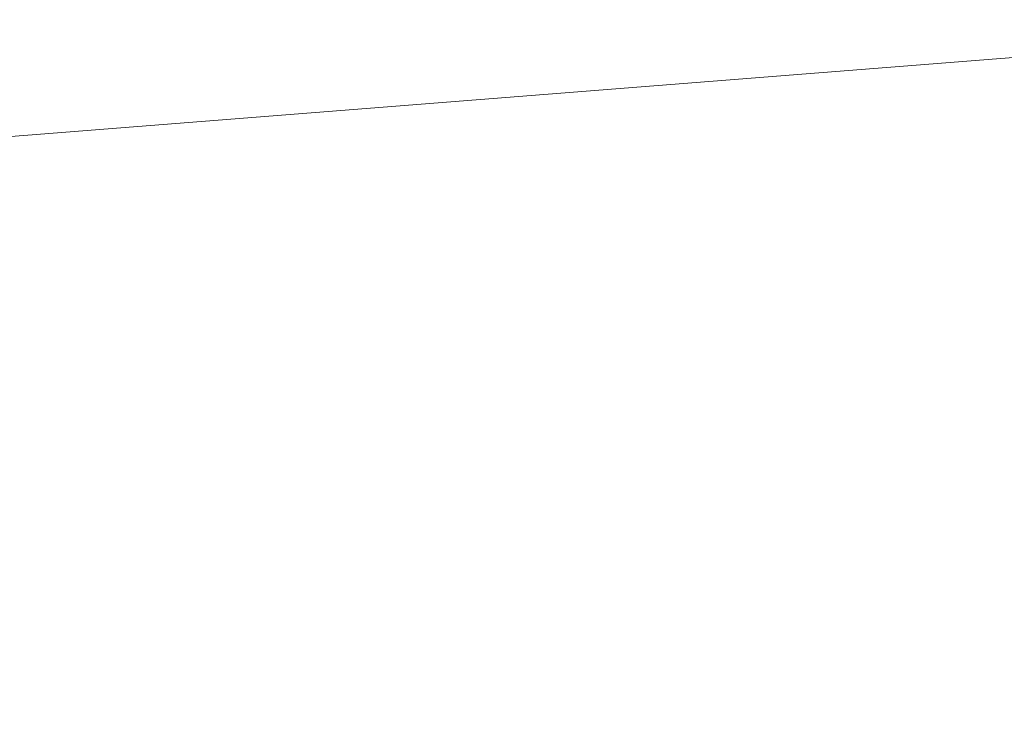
# Model space of a CAD drawing. Extents: x 5459245 to 5462690, y 5971016 to 5972523.
# Tile 191 of 198: x 5462455.92 to 5462457.36, y 5972220.62 to 5972221.65. Entities that reach past the tile are written whole.
import ezdxf

# ---------------------------------------------------------------- set-up
doc = ezdxf.new("R2010")
doc.units = 0
doc.layers.add('! DB - Obrzeże betonowe 8x30', color=7, linetype='CONTINUOUS', lineweight=30)
doc.layers.add('A_PROJEKTY TOWARZYSZĄCE', color=7, linetype='CONTINUOUS', lineweight=20)
doc.layers.add('ADT CCTV', color=102, linetype='CONTINUOUS')

# ---------------------------------------------------------------- blocks, each defined once
blk = doc.blocks.new('A$C792F184C')
at = {"layer": '! DB - Obrzeże betonowe 8x30', "const_width": 0.1}
blk.add_lwpolyline([(13.3729, 124.6663, 0.104169), (-5.1664, 75.9739), (-5.5269, 73.4873), (-5.8293, 70.9742), (-6.0733, 68.4563), (-6.2611, 65.9352), (-6.3953, 63.4122), (-6.478, 60.8891), (-6.5117, 58.3673), (-6.4987, 55.8483), (-6.4412, 53.3337), (-6.3417, 50.8249), (-6.2031, 48.3351), (-2.9844, -2.4039)], format="xyb", dxfattribs=at)
blk = doc.blocks.new('A770198')
at = {"layer": 'ADT CCTV', "color": 140, "lineweight": 9}
blk.add_line((1.4302, 28.1946), (1.4198, 9.9223), dxfattribs=at)
blk.add_arc((30, 19.0421), 30, 140.60054, 219.40054, dxfattribs=at)
blk = doc.blocks.new('G$CFAE608CC')
at = {"layer": 'ADT CCTV', "rotation": 90}
blk.add_blockref('A770198', (38.0838, 0), dxfattribs=at)

msp = doc.modelspace()

# ---------------------------------------------------------------- block references
at = {"layer": 'A_PROJEKTY TOWARZYSZĄCE'}
msp.add_blockref('A$C792F184C', (5462461.0209, 5972101.9454), dxfattribs=at)
at = {"layer": 'ADT CCTV', "rotation": 184.5356804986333}
msp.add_blockref('G$CFAE608CC', (5462467.5094, 5972223.8305), dxfattribs=at)

doc.saveas('drawing.dxf')
